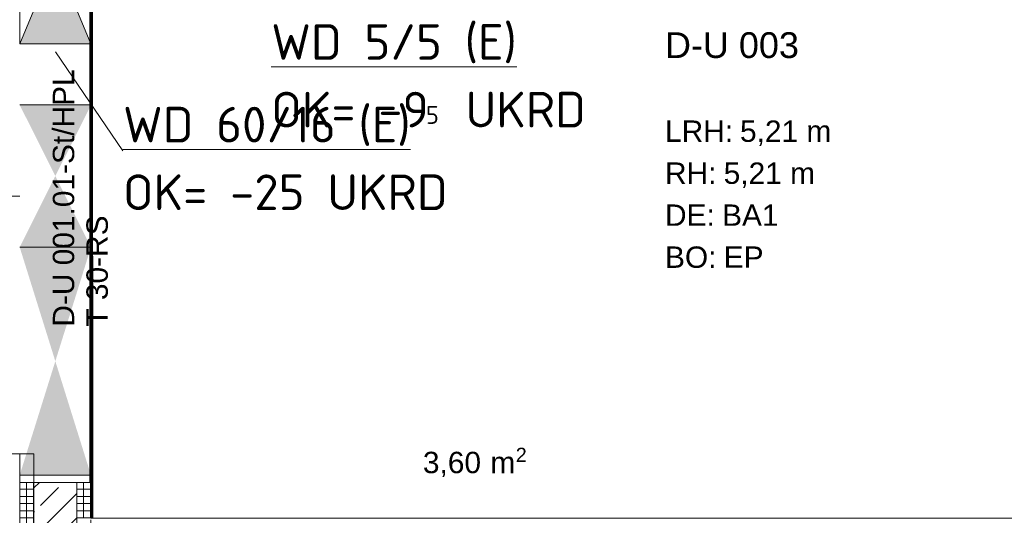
# Model space of a CAD drawing. Header units: millimetres. Extents: x 1523 to 73204, y -91281 to 10268.
# Tile 57 of 120: x 39426 to 42878, y -66517 to -64778. Entities that reach past the tile are written whole.
import ezdxf

# ---------------------------------------------------------------- set-up
doc = ezdxf.new("R2010")
doc.units = ezdxf.units.MM
for name, pattern in [('CAx_nichtHalbton', [20001.0584, 10000, -0.5292, 10000, -0.5292]), ('IMPORT-STRICHPUNKT _7_', [20, 10, -5, 0, -5]), ('Verdeckt 2x', [3.572, 2.3813, -1.1907])]:
    doc.linetypes.add(name, pattern=pattern)
for name, color, linetype, lineweight, true_color in [('90 A--Achsraster _1_50_', 7, 'IMPORT-STRICHPUNKT _7_', 13, 0x656565), ('AD', 1, 'Continuous', 13, 0xff0000), ('Neubau_10 A--Wand innen _tragend_', 7, 'Continuous', 13, 0x656565), ('Neubau_20 A--Gründungsbelag', 7, 'Continuous', 13, 0x656565), ('Neubau_80 A--Raum', 7, 'Continuous', 13, 0x656565), ('Xref_706_5_--_ÜP_-1_000_16_Übersichtsplan UG_IFC 2025_01_13_dwg', 7, 'Continuous', 13, 0x767676), ('XX', 7, 'Continuous', 18, 0x804040)]:
    doc.layers.add(name, color=color, linetype=linetype, lineweight=lineweight, true_color=true_color)
for name, color, linetype, lineweight in [('AD_Detail', 7, 'Continuous', 13), ('GB_HLS-OBJ', 7, 'Continuous', 18), ('M-EQPM-___-IDEN', 7, 'Continuous', 9)]:
    doc.layers.add(name, color=color, linetype=linetype, lineweight=lineweight)
doc.styles.add('Arial', font='arial.ttf', dxfattribs={"height": 75})
doc.styles.add('Arial_1', font='arial.ttf', dxfattribs={"height": 49.5})
doc.styles.add('Arial_B_2', font='txt', dxfattribs={"height": 90.277778})
doc.styles.add('ISOCPEUR', font='isocpeur.ttf', dxfattribs={"height": 125})
doc.styles.add('ISOCPEUR_2', font='isocpeur.ttf', dxfattribs={"height": 62.5})
pattern_1 = [(176.336, (0, 0), (1.597632, 24.948899), []), (266.336, (0, 0), (-24.948899, 1.597632), [])]

# ---------------------------------------------------------------- blocks, each defined once
blk = doc.blocks.new('SuD_WD_RB Allgemein - SuD_WD_RB Allgemein-38426122-SuD_-1UG gesamt Plot  - Blatt 7')
at = {"layer": 'AD', "lineweight": 18}
blk.add_hatch(color=256, dxfattribs=at).paths.add_polyline_path([(-125, 0), (-250, -300), (0, -300)])
at = {"layer": 'AD_Detail', "lineweight": 18, "true_color": 0xff0000}
blk.add_hatch(color=1, dxfattribs=at).paths.add_polyline_path([(-250, 300), (-125, 0), (0, 300)])
at = {"layer": 'AD', "color": 7}
for p, q in [((-250, -300), (0, 300)), ((-250, 300), (0, -300)), ((-250, -300), (-250, 300)), ((-250, 300), (0, 300)), ((0, 300), (0, -300)), ((0, -300), (-250, -300))]:
    blk.add_line(p, q, dxfattribs=at)
at = {"layer": 'AD_Detail'}
for p, q in [((0, 300), (-250, 300)), ((-250, 300), (-125, 0)), ((-125, 0), (0, 300)), ((-125, 0), (-250, -300)), ((0, -300), (-125, 0)), ((-250, -300), (0, -300))]:
    blk.add_line(p, q, dxfattribs=at)
blk = doc.blocks.new('Xref_706_5_--_ÜP_-1_000_11_Übersichtsplan UG_IFC 2024_09_30_dwg_Tür Ol 2-Fl 27_2-41959655-SuD_-1UG gesamt Plot  - Blatt 7')
at = {"layer": 'Neubau_10 A--Wand innen _tragend_', "color": 9, "true_color": 0xcbcbcb}
for p, q in [((-905, 0), (-905, 905)), ((905, 0), (905, 905))]:
    blk.add_line(p, q, dxfattribs=at)
at = {"layer": 'Neubau_10 A--Wand innen _tragend_', "color": 9, "true_color": 0xcbcbcb, "flags": 128}
for points in [[(-1005, -50), (-905, -50), (-905, 0), (-1005, 0), (-1005, -50), (-1005, 0), (-1005, -50), (-1005, -200), (-1005, -250)], [(1005, -50), (905, -50), (905, 0), (1005, 0), (1005, -50), (1005, 0), (1005, -50), (1005, -200), (1005, -250)]]:
    blk.add_lwpolyline(points, dxfattribs=at)
at = {"layer": 'Neubau_10 A--Wand innen _tragend_', "color": 9, "true_color": 0xcbcbcb}
for centre, start, end in [((-905, 0), 360, 90), ((905, 0), 90, 180)]:
    blk.add_arc(centre, 905, start, end, dxfattribs=at)
blk = doc.blocks.new('Xref_706_5_--_ÜP_-1_000_11_Übersichtsplan UG_IFC 2024_09_30_dwg_Standard-Rastermarker_2-41960555-SuD_-1UG gesamt Plot  - Blatt 7')
at = {"layer": '90 A--Achsraster _1_50_', "color": 9, "true_color": 0xcbcbcb}
blk.add_line((0, 0), (40099.1, 0), dxfattribs=at)
blk = doc.blocks.new('Xref_706_5_--_ÜP_-1_000_11_Übersichtsplan UG_IFC 2024_09_30_dwg_Aufzug FW_D-U 002_2-41959596-SuD_-1UG gesamt Plot  - Blatt 7')
at = {"layer": 'Neubau_80 A--Raum', "attachment_point": 1, "rotation": 83.6681, "line_spacing_factor": 0.941778}
for s, insert, char_height, width, style in [('2', (51990.1, -94583.8), 49.5, 46.058, 'Arial_1'), (' m', (51991.1, -94702.9), 75, 138.65, 'Arial'), ('3,60', (51968.2, -94909.1), 75, 244.244, 'Arial')]:
    blk.add_mtext(s, dxfattribs=dict(at, insert=insert, char_height=char_height, width=width, style=style))
blk = doc.blocks.new('Xref_706_5_--_ÜP_-1_000_16_Übersichtsplan UG_IFC 2025_01_13_dwg-35469238-SuD_-1UG gesamt Plot  - Blatt 7')
at = {"layer": 'Neubau_10 A--Wand innen _tragend_', "true_color": 0xededed}
for points in [[(59173.1, -90926), (59173.1, -90926), (59157.1, -91175.5)], [(59628.1, -91080.3), (59387, -90939.7), (59371, -91189.1)], [(59885.1, -90971.6), (59628.1, -91080.3), (59869.1, -91221), (59881.9, -91021.5)], [(60276.3, -91121.9), (59885.1, -90971.6), (59869.1, -91221)], [(60680.3, -91072.6), (60683.5, -91022.7), (60276.3, -91121.9), (60667.5, -91272.2)]]:
    blk.add_hatch(color=7, dxfattribs=at).paths.add_polyline_path(points)
at = {"layer": 'Neubau_10 A--Wand innen _tragend_', "true_color": 0xcbcbcb}
h = blk.add_hatch(dxfattribs=at)
h.set_pattern_fill('FP_10', color=9, style=0, pattern_type=2)
h.set_pattern_definition(pattern_1)
h.paths.add_polyline_path([(60833.6, -91032.3), (60708.8, -91024.3), (60705.6, -91074.2), (60830.4, -91082.2)])
h = blk.add_hatch(dxfattribs=at)
h.set_pattern_fill('FP_4', color=9, style=0, pattern_type=2)
h.set_pattern_definition([(131.336, (0, 0), (90.10192, 79.25683), []), (131.336, (-45.05, -39.63), (90.10192, 79.25683), [90, -30])])
h.paths.add_polyline_path([(60880.3, -91085.4), (60705.6, -91074.2), (60696, -91223.9), (60870.7, -91235.1)])
h = blk.add_hatch(dxfattribs=at)
h.set_pattern_fill('FP_10', color=9, style=0, pattern_type=2)
h.set_pattern_definition(pattern_1)
h.paths.add_polyline_path([(61017.2, -91294.6), (61020.4, -91244.7), (60696, -91223.9), (60692.8, -91273.8), (60867.5, -91285)])
at = {"layer": 'Neubau_10 A--Wand innen _tragend_', "color": 9, "true_color": 0xcbcbcb}
for p, q in [((59157.1, -91175.5), (59173.1, -90926)), ((59387, -90939.7), (59371, -91189.1)), ((59869.1, -91221), (59885.1, -90971.6)), ((60667.5, -91272.2), (60683.5, -91022.7))]:
    blk.add_line(p, q, dxfattribs=at)
at = {"layer": 'Neubau_10 A--Wand innen _tragend_', "color": 9, "true_color": 0xcbcbcb, "flags": 128}
for points in [[(64359.3, -86047.4), (61415.3, -85858.9), (61067.1, -91297.7), (61017.2, -91294.6), (60692.8, -91273.8), (60708.8, -91024.3), (60833.6, -91032.3), (61181.8, -85593.4), (61231.7, -85596.6), (64624.8, -85813.9), (64621.6, -85863.8), (61228.5, -85646.5), (60880.3, -91085.4), (60705.6, -91074.2)], [(64621.6, -85863.8), (64612, -86013.5), (61368.6, -85805.8), (61020.4, -91244.7), (60696, -91223.9)]]:
    blk.add_lwpolyline(points, dxfattribs=at)
at = {"layer": 'Neubau_20 A--Gründungsbelag', "color": 9, "true_color": 0xcbcbcb, "flags": 128}
blk.add_lwpolyline([(61067.1, -91297.7), (60692.8, -91273.8), (60708.8, -91024.3), (60833.6, -91032.3)], dxfattribs=at)
for name, p, rotation in [('Xref_706_5_--_ÜP_-1_000_11_Übersichtsplan UG_IFC 2024_09_30_dwg_Aufzug FW_D-U 002_2-41959596-SuD_-1UG gesamt Plot  - Blatt 7', (4345.8, 2530.9), 2.668141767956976), ('Xref_706_5_--_ÜP_-1_000_11_Übersichtsplan UG_IFC 2024_09_30_dwg_Standard-Rastermarker_2-41960555-SuD_-1UG gesamt Plot  - Blatt 7', (81611.1, -92362.7), 176.3362835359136)]:
    blk.add_blockref(name, p, dxfattribs=dict(rotation=rotation))
at = {"extrusion": (0, 0, -1), "zscale": -0.9999999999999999, "rotation": 183.6637164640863}
blk.add_blockref('Xref_706_5_--_ÜP_-1_000_11_Übersichtsplan UG_IFC 2024_09_30_dwg_Tür Ol 2-Fl 27_2-41959655-SuD_-1UG gesamt Plot  - Blatt 7', (-59689.9, -91209.6), dxfattribs=at)
at = {"layer": 'Neubau_10 A--Wand innen _tragend_', "char_height": 75, "attachment_point": 1, "rotation": 176.3363, "line_spacing_factor": 0.941778, "style": 'Arial'}
for s, insert, width in [('T 30-RS', (60162.2, -91005.4), 465.533), ('D-U 001.01-St/HPL', (60154.7, -91123), 1077.979)]:
    blk.add_mtext(s, dxfattribs=dict(at, insert=insert, width=width))
at = {"layer": 'Neubau_80 A--Raum', "attachment_point": 1, "rotation": 86.3363, "line_spacing_factor": 0.941778}
for s, insert, char_height, width, style in [('5,21 m', (59586.8, -88672.4), 75, 382.894, 'Arial'), ('5,21 m', (59730.2, -88738.9), 75, 382.894, 'Arial'), ('D-U 003', (59261.1, -88915), 90.28, 546.326, 'Arial_B_2'), ('BA1', (59876.8, -88753.9), 75, 236.898, 'Arial'), ('EP', (60024.2, -88757.6), 75, 167.114, 'Arial'), ('LRH:', (59570, -88934.7), 75, 284.645, 'Arial'), ('RH:', (59717, -88944.2), 75, 214.861, 'Arial'), ('DE:', (59864, -88953.6), 75, 208.434, 'Arial'), ('BO:', (60011.1, -88963), 75, 215.779, 'Arial')]:
    blk.add_mtext(s, dxfattribs=dict(at, insert=insert, char_height=char_height, width=width, style=style))

msp = doc.modelspace()

# ---------------------------------------------------------------- linework, layer by layer
at = {"layer": 'M-EQPM-___-IDEN'}
msp.add_line((39550.784, -64889.773), (39787.859, -65237.55), dxfattribs=at)
at = {"layer": 'XX', "color": 9, "linetype": 'Verdeckt 2x', "true_color": 0xc0c0c0}
msp.add_line((39675.784, -66526.236), (39675.784, -63636.236), dxfattribs=at)
at = {"layer": 'XX', "color": 7, "linetype": 'CAx_nichtHalbton', "lineweight": 70, "true_color": 0xffffff}
for p, q in [((39675.784, -63637.056), (39677.476, -66526.236)), ((39675.784, -64391.236), (39675.784, -66401.236))]:
    msp.add_line(p, q, dxfattribs=at)

# ---------------------------------------------------------------- block references
at = {"layer": 'GB_HLS-OBJ', "rotation": 180}
msp.add_blockref('SuD_WD_RB Allgemein - SuD_WD_RB Allgemein-38426122-SuD_-1UG gesamt Plot  - Blatt 7', (39425.784, -64562.369), dxfattribs=at)
at = {"layer": 'Xref_706_5_--_ÜP_-1_000_16_Übersichtsplan UG_IFC 2025_01_13_dwg', "color": 9, "true_color": 0xcbcbcb, "rotation": 273.6637164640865}
msp.add_blockref('Xref_706_5_--_ÜP_-1_000_16_Übersichtsplan UG_IFC 2025_01_13_dwg-35469238-SuD_-1UG gesamt Plot  - Blatt 7', (126634.737, 0), dxfattribs=at)

# ---------------------------------------------------------------- texts
at = {"layer": 'M-EQPM-___-IDEN', "color": 1, "true_color": 0xff0000, "attachment_point": 1}
for s, insert, char_height, width, style in [('\\LWD 5/5 (E)', (40307.564, -64793.287), 125, 1026.16, 'ISOCPEUR'), ('OK= -9', (40307.564, -65030.55), 125, 657.38375, 'ISOCPEUR'), (' UKRD', (40909.491, -65030.55), 125, 573.20656, 'ISOCPEUR'), ('\\LWD 60/16 (E)', (39787.859, -65083.187), 125, 1210.54812, 'ISOCPEUR'), ('5', (40849.96, -65080.555), 62.5, 72.15187, 'ISOCPEUR_2'), ('OK= -25 UKRD', (39787.859, -65320.451), 125, 1338.81812, 'ISOCPEUR')]:
    msp.add_mtext(s, dxfattribs=dict(at, insert=insert, char_height=char_height, width=width, style=style))

doc.saveas('drawing.dxf')
